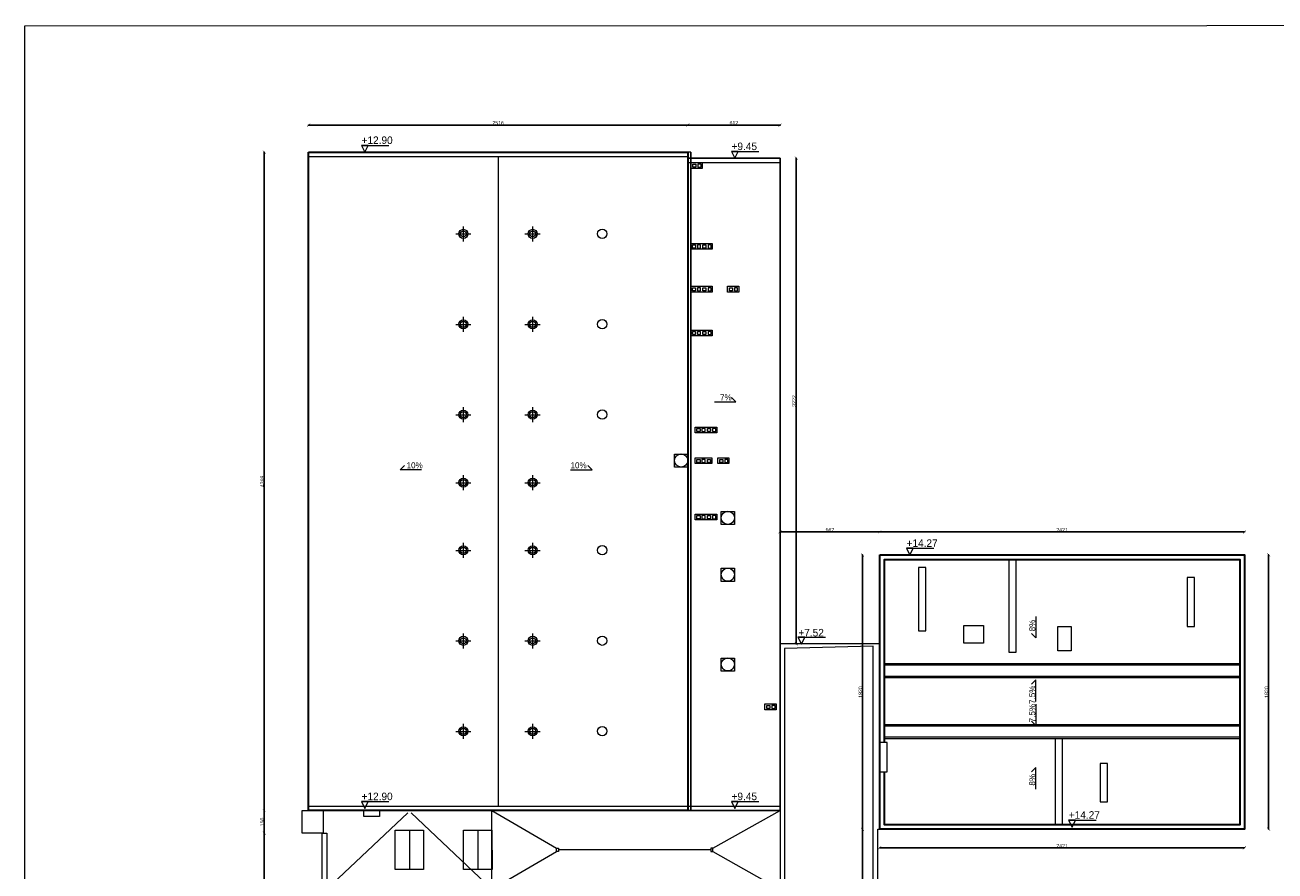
# Model space of a CAD drawing. Header units: centimetres. Extents: x -17621 to 77377, y -18613 to 66.
# Tile 170 of 173: x 61688 to 69984, y -11275 to -5662. Entities that reach past the tile are written whole.
import ezdxf

# ---------------------------------------------------------------- set-up
doc = ezdxf.new("R2010")
doc.units = ezdxf.units.CM
doc.layers.add('0-wymiarowanie rys.CAD', color=5, linetype='Continuous', lineweight=0, true_color=0x0000ff)
for name, color, linetype in [('PDF3_WIDOKOWA', 7, 'Continuous'), ('PDF5_A070 WYMIARY', 7, 'Continuous'), ('PDF5_A210 ŚCIANY ZEWNĘTRZNE', 7, 'Continuous'), ('PDF5_A220 ŚCIANY WEWNĘTRZNE', 7, 'Continuous'), ('PDF5_A710 OZNACZENIA KOMUNIKACJI', 7, 'Continuous'), ('PDF5_Text', 7, 'Continuous'), ('PDF5_WIDOKOWA', 7, 'Continuous')]:
    doc.layers.add(name, color=color, linetype=linetype)
doc.styles.add('PDF Century Gothic', font='GOTHIC.TTF')
doc.dimstyles.new('ISO-25', dxfattribs={"dimtxt": 25, "dimasz": 20, "dimexe": 0.6, "dimexo": 0.375, "dimtad": 1, "dimdec": 0, "dimtxsty": 'PDF Century Gothic', "dimblk": 'ARCHTICK', "dimcen": 2.5, "dimadec": 1, "dimazin": 0, "dimtfac": 1, "dimtdec": 0, "dimtmove": 0, "dimatfit": 3, "dimldrblk": 'ARCHTICK', "dimfxl": 2, "dimfxlon": 1, "dimarcsym": 0})

# ---------------------------------------------------------------- blocks, each defined once
blk = doc.blocks.new('_ArchTick')
at = {"color": 0, "linetype": 'ByBlock', "const_width": 0.15}
blk.add_lwpolyline([(-0.5, -0.5), (0.5, 0.5)], dxfattribs=at)
blk = doc.blocks.new('*D1137')
at = {"layer": '0-wymiarowanie rys.CAD', "color": 0, "linetype": 'Continuous', "lineweight": -2, "transparency": 16777216}
for p, q in [((67361.2, -11119.4), (67361.2, -11122)), ((67361.2, -11121.4), (69781.8, -11121.4)), ((69781.8, -11119.4), (69781.8, -11122))]:
    blk.add_line(p, q, dxfattribs=at)
at = {"layer": 'Defpoints', "color": 0, "linetype": 'Continuous', "transparency": 16777216}
for p in [(67361.2, -10998.5), (69781.8, -10998.5), (69781.8, -11121.4)]:
    blk.add_point(p, dxfattribs=at)
at = {"layer": '0-wymiarowanie rys.CAD', "color": 0, "linetype": 'Continuous', "lineweight": -2, "transparency": 16777216, "xscale": 20, "yscale": 20, "zscale": 20, "rotation": 180}
blk.add_blockref('_ArchTick', (67361.2, -11121.4), dxfattribs=at)
at = {"layer": '0-wymiarowanie rys.CAD', "color": 0, "linetype": 'Continuous', "lineweight": -2, "transparency": 16777216, "xscale": 20, "yscale": 20, "zscale": 20}
blk.add_blockref('_ArchTick', (69781.8, -11121.4), dxfattribs=at)
at = {"layer": '0-wymiarowanie rys.CAD', "color": 0, "linetype": 'Continuous', "transparency": 16777216, "insert": (68571.5, -11107.9), "char_height": 25, "attachment_point": 5, "style": 'PDF Century Gothic'}
blk.add_mtext('2421', dxfattribs=at)
blk = doc.blocks.new('*D1138')
at = {"layer": '0-wymiarowanie rys.CAD', "color": 0, "linetype": 'Continuous', "lineweight": -2, "transparency": 16777216}
for p, q in [((69940.3, -9178.2), (69942.9, -9178.2)), ((69942.3, -10998.5), (69942.3, -9178.2)), ((69940.3, -10998.5), (69942.9, -10998.5))]:
    blk.add_line(p, q, dxfattribs=at)
at = {"layer": 'Defpoints', "color": 0, "linetype": 'Continuous', "transparency": 16777216}
for p in [(69781.8, -9178.2), (69942.3, -9178.2), (69781.8, -10998.5)]:
    blk.add_point(p, dxfattribs=at)
at = {"layer": '0-wymiarowanie rys.CAD', "color": 0, "linetype": 'Continuous', "lineweight": -2, "transparency": 16777216, "xscale": 20, "yscale": 20, "zscale": 20}
for p, rotation in [((69942.3, -9178.2), 90), ((69942.3, -10998.5), 270)]:
    blk.add_blockref('_ArchTick', p, dxfattribs=dict(at, rotation=rotation))
at = {"layer": '0-wymiarowanie rys.CAD', "color": 0, "linetype": 'Continuous', "transparency": 16777216, "insert": (69928.5, -10088.4), "char_height": 25, "attachment_point": 5, "rotation": 90, "style": 'PDF Century Gothic'}
blk.add_mtext('1820', dxfattribs=at)
blk = doc.blocks.new('*D1139')
at = {"layer": '0-wymiarowanie rys.CAD', "color": 0, "linetype": 'Continuous', "lineweight": -2, "transparency": 16777216}
for p, q in [((67361.2, -9027.5), (67361.2, -9024.9)), ((69781.8, -9025.5), (67361.2, -9025.5)), ((69781.8, -9027.5), (69781.8, -9024.9))]:
    blk.add_line(p, q, dxfattribs=at)
at = {"layer": 'Defpoints', "color": 0, "linetype": 'Continuous', "transparency": 16777216}
for p in [(67361.2, -9025.5), (67361.2, -9178.2), (69781.8, -9178.2)]:
    blk.add_point(p, dxfattribs=at)
at = {"layer": '0-wymiarowanie rys.CAD', "color": 0, "linetype": 'Continuous', "lineweight": -2, "transparency": 16777216, "xscale": 20, "yscale": 20, "zscale": 20, "rotation": 180}
blk.add_blockref('_ArchTick', (67361.2, -9025.5), dxfattribs=at)
at = {"layer": '0-wymiarowanie rys.CAD', "color": 0, "linetype": 'Continuous', "lineweight": -2, "transparency": 16777216, "xscale": 20, "yscale": 20, "zscale": 20}
blk.add_blockref('_ArchTick', (69781.8, -9025.5), dxfattribs=at)
at = {"layer": '0-wymiarowanie rys.CAD', "color": 0, "linetype": 'Continuous', "transparency": 16777216, "insert": (68571.5, -9012), "char_height": 25, "attachment_point": 5, "style": 'PDF Century Gothic'}
blk.add_mtext('2421', dxfattribs=at)
blk = doc.blocks.new('*D1140')
at = {"layer": '0-wymiarowanie rys.CAD', "color": 0, "linetype": 'Continuous', "lineweight": -2, "transparency": 16777216}
for p, q in [((67248.9, -9178.2), (67246.3, -9178.2)), ((67246.9, -9178.2), (67246.9, -10998.5)), ((67248.9, -10998.5), (67246.3, -10998.5))]:
    blk.add_line(p, q, dxfattribs=at)
at = {"layer": 'Defpoints', "color": 0, "linetype": 'Continuous', "transparency": 16777216}
for p in [(67361.2, -9178.2), (67246.9, -10998.5), (67361.2, -10998.5)]:
    blk.add_point(p, dxfattribs=at)
at = {"layer": '0-wymiarowanie rys.CAD', "color": 0, "linetype": 'Continuous', "lineweight": -2, "transparency": 16777216, "xscale": 20, "yscale": 20, "zscale": 20}
for p, rotation in [((67246.9, -9178.2), 90), ((67246.9, -10998.5), 270)]:
    blk.add_blockref('_ArchTick', p, dxfattribs=dict(at, rotation=rotation))
at = {"layer": '0-wymiarowanie rys.CAD', "color": 0, "linetype": 'Continuous', "transparency": 16777216, "insert": (67233.2, -10088.4), "char_height": 25, "attachment_point": 5, "rotation": 90, "style": 'PDF Century Gothic'}
blk.add_mtext('1820', dxfattribs=at)
blk = doc.blocks.new('*D1143')
at = {"layer": '0-wymiarowanie rys.CAD', "color": 0, "linetype": 'Continuous', "lineweight": -2, "transparency": 16777216}
for p, q in [((67248.9, -10998.5), (67246.3, -10998.5)), ((67246.9, -12801.9), (67246.9, -10998.5)), ((67248.9, -12801.9), (67246.3, -12801.9))]:
    blk.add_line(p, q, dxfattribs=at)
at = {"layer": 'Defpoints', "color": 0, "linetype": 'Continuous', "transparency": 16777216}
for p in [(67246.9, -10998.5), (67361.2, -10998.5), (67361.2, -12801.9)]:
    blk.add_point(p, dxfattribs=at)
at = {"layer": '0-wymiarowanie rys.CAD', "color": 0, "linetype": 'Continuous', "lineweight": -2, "transparency": 16777216, "xscale": 20, "yscale": 20, "zscale": 20}
for p, rotation in [((67246.9, -10998.5), 90), ((67246.9, -12801.9), 270)]:
    blk.add_blockref('_ArchTick', p, dxfattribs=dict(at, rotation=rotation))
at = {"layer": '0-wymiarowanie rys.CAD', "color": 0, "linetype": 'Continuous', "transparency": 16777216, "insert": (67233.2, -11900.2), "char_height": 25, "attachment_point": 5, "rotation": 90, "style": 'PDF Century Gothic'}
blk.add_mtext('1803', dxfattribs=at)
blk = doc.blocks.new('*D1148')
at = {"layer": '0-wymiarowanie rys.CAD', "color": 0, "linetype": 'Continuous', "lineweight": -2, "transparency": 16777216}
for p, q in [((63278.5, -11024.8), (63275.9, -11024.8)), ((63276.5, -13876.3), (63276.5, -11024.8)), ((63278.5, -13876.3), (63275.9, -13876.3))]:
    blk.add_line(p, q, dxfattribs=at)
at = {"layer": 'Defpoints', "color": 0, "linetype": 'Continuous', "transparency": 16777216}
for p in [(63276.5, -11024.8), (63403.9, -11024.8), (63403.9, -13876.3)]:
    blk.add_point(p, dxfattribs=at)
at = {"layer": '0-wymiarowanie rys.CAD', "color": 0, "linetype": 'Continuous', "lineweight": -2, "transparency": 16777216, "xscale": 20, "yscale": 20, "zscale": 20}
for p, rotation in [((63276.5, -11024.8), 90), ((63276.5, -13876.3), 270)]:
    blk.add_blockref('_ArchTick', p, dxfattribs=dict(at, rotation=rotation))
at = {"layer": '0-wymiarowanie rys.CAD', "color": 0, "linetype": 'Continuous', "transparency": 16777216, "insert": (63262.8, -12450.6), "char_height": 25, "attachment_point": 5, "rotation": 90, "style": 'PDF Century Gothic'}
blk.add_mtext('2852', dxfattribs=at)
blk = doc.blocks.new('*D1149')
at = {"layer": '0-wymiarowanie rys.CAD', "color": 0, "linetype": 'Continuous', "lineweight": -2, "transparency": 16777216}
for p, q in [((63278.5, -10874.9), (63275.9, -10874.9)), ((63276.5, -11024.8), (63276.5, -10874.9)), ((63278.5, -11024.8), (63275.9, -11024.8))]:
    blk.add_line(p, q, dxfattribs=at)
at = {"layer": 'Defpoints', "color": 0, "linetype": 'Continuous', "transparency": 16777216}
for p in [(63276.5, -10874.9), (63526.7, -10874.9), (63526.7, -11024.8)]:
    blk.add_point(p, dxfattribs=at)
at = {"layer": '0-wymiarowanie rys.CAD', "color": 0, "linetype": 'Continuous', "lineweight": -2, "transparency": 16777216, "xscale": 20, "yscale": 20, "zscale": 20}
for p, rotation in [((63276.5, -10874.9), 90), ((63276.5, -11024.8), 270)]:
    blk.add_blockref('_ArchTick', p, dxfattribs=dict(at, rotation=rotation))
at = {"layer": '0-wymiarowanie rys.CAD', "color": 0, "linetype": 'Continuous', "transparency": 16777216, "insert": (63262.8, -10949.9), "char_height": 25, "attachment_point": 5, "rotation": 90, "style": 'PDF Century Gothic'}
blk.add_mtext('150', dxfattribs=at)
blk = doc.blocks.new('*D1150')
at = {"layer": '0-wymiarowanie rys.CAD', "color": 0, "linetype": 'Continuous', "lineweight": -2, "transparency": 16777216}
for p, q in [((63278.5, -6506.2), (63275.9, -6506.2)), ((63276.5, -10874.9), (63276.5, -6506.2)), ((63278.5, -10874.9), (63275.9, -10874.9))]:
    blk.add_line(p, q, dxfattribs=at)
at = {"layer": 'Defpoints', "color": 0, "linetype": 'Continuous', "transparency": 16777216}
for p in [(63276.5, -6506.2), (63570.7, -6506.2), (63570.7, -10874.9)]:
    blk.add_point(p, dxfattribs=at)
at = {"layer": '0-wymiarowanie rys.CAD', "color": 0, "linetype": 'Continuous', "lineweight": -2, "transparency": 16777216, "xscale": 20, "yscale": 20, "zscale": 20}
for p, rotation in [((63276.5, -6506.2), 90), ((63276.5, -10874.9), 270)]:
    blk.add_blockref('_ArchTick', p, dxfattribs=dict(at, rotation=rotation))
at = {"layer": '0-wymiarowanie rys.CAD', "color": 0, "linetype": 'Continuous', "transparency": 16777216, "insert": (63262.8, -8690.5), "char_height": 25, "attachment_point": 5, "rotation": 90, "style": 'PDF Century Gothic'}
blk.add_mtext('4369', dxfattribs=at)
blk = doc.blocks.new('*D1151')
at = {"layer": '0-wymiarowanie rys.CAD', "color": 0, "linetype": 'Continuous', "lineweight": -2, "transparency": 16777216}
for p, q in [((63570.7, -6328.2), (63570.7, -6325.6)), ((63570.7, -6326.2), (66087, -6326.2)), ((66087, -6328.2), (66087, -6325.6))]:
    blk.add_line(p, q, dxfattribs=at)
at = {"layer": 'Defpoints', "color": 0, "linetype": 'Continuous', "transparency": 16777216}
for p in [(66087, -6326.2), (63570.7, -6506.2), (66087, -6506.2)]:
    blk.add_point(p, dxfattribs=at)
at = {"layer": '0-wymiarowanie rys.CAD', "color": 0, "linetype": 'Continuous', "lineweight": -2, "transparency": 16777216, "xscale": 20, "yscale": 20, "zscale": 20, "rotation": 180}
blk.add_blockref('_ArchTick', (63570.7, -6326.2), dxfattribs=at)
at = {"layer": '0-wymiarowanie rys.CAD', "color": 0, "linetype": 'Continuous', "lineweight": -2, "transparency": 16777216, "xscale": 20, "yscale": 20, "zscale": 20}
blk.add_blockref('_ArchTick', (66087, -6326.2), dxfattribs=at)
at = {"layer": '0-wymiarowanie rys.CAD', "color": 0, "linetype": 'Continuous', "transparency": 16777216, "insert": (64828.8, -6312.5), "char_height": 25, "attachment_point": 5, "style": 'PDF Century Gothic'}
blk.add_mtext('2516', dxfattribs=at)
blk = doc.blocks.new('*D1152')
at = {"layer": '0-wymiarowanie rys.CAD', "color": 0, "linetype": 'Continuous', "lineweight": -2, "transparency": 16777216}
for p, q in [((66087, -6328.2), (66087, -6325.6)), ((66087, -6326.2), (66699.1, -6326.2)), ((66699.1, -6328.2), (66699.1, -6325.6))]:
    blk.add_line(p, q, dxfattribs=at)
at = {"layer": 'Defpoints', "color": 0, "linetype": 'Continuous', "transparency": 16777216}
for p in [(66699.1, -6326.2), (66087, -6506.2), (66699.1, -6506.2)]:
    blk.add_point(p, dxfattribs=at)
at = {"layer": '0-wymiarowanie rys.CAD', "color": 0, "linetype": 'Continuous', "lineweight": -2, "transparency": 16777216, "xscale": 20, "yscale": 20, "zscale": 20, "rotation": 180}
blk.add_blockref('_ArchTick', (66087, -6326.2), dxfattribs=at)
at = {"layer": '0-wymiarowanie rys.CAD', "color": 0, "linetype": 'Continuous', "lineweight": -2, "transparency": 16777216, "xscale": 20, "yscale": 20, "zscale": 20}
blk.add_blockref('_ArchTick', (66699.1, -6326.2), dxfattribs=at)
at = {"layer": '0-wymiarowanie rys.CAD', "color": 0, "linetype": 'Continuous', "transparency": 16777216, "insert": (66393, -6312.5), "char_height": 25, "attachment_point": 5, "style": 'PDF Century Gothic'}
blk.add_mtext('612', dxfattribs=at)
blk = doc.blocks.new('*D1153')
at = {"layer": '0-wymiarowanie rys.CAD', "color": 0, "linetype": 'Continuous', "lineweight": -2, "transparency": 16777216}
for p, q in [((66804.9, -6545.9), (66807.5, -6545.9)), ((66806.9, -6545.9), (66806.9, -9768.3)), ((66804.9, -9768.3), (66807.5, -9768.3))]:
    blk.add_line(p, q, dxfattribs=at)
at = {"layer": 'Defpoints', "color": 0, "linetype": 'Continuous', "transparency": 16777216}
for p in [(66699.1, -6545.9), (66699.1, -9768.3), (66806.9, -9768.3)]:
    blk.add_point(p, dxfattribs=at)
at = {"layer": '0-wymiarowanie rys.CAD', "color": 0, "linetype": 'Continuous', "lineweight": -2, "transparency": 16777216, "xscale": 20, "yscale": 20, "zscale": 20}
for p, rotation in [((66806.9, -6545.9), 90), ((66806.9, -9768.3), 270)]:
    blk.add_blockref('_ArchTick', p, dxfattribs=dict(at, rotation=rotation))
at = {"layer": '0-wymiarowanie rys.CAD', "color": 0, "linetype": 'Continuous', "transparency": 16777216, "insert": (66793.2, -8157.1), "char_height": 25, "attachment_point": 5, "rotation": 90, "style": 'PDF Century Gothic'}
blk.add_mtext('3222', dxfattribs=at)
blk = doc.blocks.new('*D1154')
at = {"layer": '0-wymiarowanie rys.CAD', "color": 0, "linetype": 'Continuous', "lineweight": -2, "transparency": 16777216}
for p, q in [((66699.1, -9027.5), (66699.1, -9024.9)), ((67361.2, -9025.5), (66699.1, -9025.5)), ((67361.2, -9027.5), (67361.2, -9024.9))]:
    blk.add_line(p, q, dxfattribs=at)
at = {"layer": 'Defpoints', "color": 0, "linetype": 'Continuous', "transparency": 16777216}
for p in [(66699.1, -9025.5), (66699.1, -9178.2), (67361.2, -9178.2)]:
    blk.add_point(p, dxfattribs=at)
at = {"layer": '0-wymiarowanie rys.CAD', "color": 0, "linetype": 'Continuous', "lineweight": -2, "transparency": 16777216, "xscale": 20, "yscale": 20, "zscale": 20, "rotation": 180}
blk.add_blockref('_ArchTick', (66699.1, -9025.5), dxfattribs=at)
at = {"layer": '0-wymiarowanie rys.CAD', "color": 0, "linetype": 'Continuous', "lineweight": -2, "transparency": 16777216, "xscale": 20, "yscale": 20, "zscale": 20}
blk.add_blockref('_ArchTick', (67361.2, -9025.5), dxfattribs=at)
at = {"layer": '0-wymiarowanie rys.CAD', "color": 0, "linetype": 'Continuous', "transparency": 16777216, "insert": (67030.2, -9011.7), "char_height": 25, "attachment_point": 5, "style": 'PDF Century Gothic'}
blk.add_mtext('662', dxfattribs=at)

msp = doc.modelspace()

# ---------------------------------------------------------------- linework, layer by layer
at = {"layer": 'PDF3_WIDOKOWA', "color": 7, "lineweight": 5, "true_color": 0xffffff}
msp.add_lwpolyline([(61688.1, -18591.8), (61688.1, -5667.4), (77376.9, -5662.4), (77376.9, -18586.8)], close=True, dxfattribs=at)
at = {"layer": 'PDF5_A070 WYMIARY', "lineweight": 0}
for points in [[(66263.9, -8162.2), (66406.2, -8162.2), (66377.4, -8133.4)], [(64320, -8612.6), (64177.8, -8612.6), (64206.5, -8583.9)], [(65309.7, -8612.6), (65452, -8612.6), (65423.2, -8583.9)], [(68396.7, -9586.3), (68396.7, -9728.5), (68367.9, -9699.8)], [(68396.7, -10150.2), (68396.7, -10007.9), (68367.9, -10035.9)], [(68396.7, -10168), (68396.7, -10310.2), (68367.9, -10281.4)], [(68396.7, -10731.8), (68396.7, -10589.6), (68367.9, -10618.4)]]:
    msp.add_lwpolyline(points, dxfattribs=at)
at = {"layer": 'PDF5_A210 ŚCIANY ZEWNĘTRZNE', "lineweight": 30}
for points in [[(63570.7, -6506.2), (66087, -6506.2), (66087, -10874.9), (63570.7, -10874.9)], [(67361.2, -9178.2), (69781.8, -9178.2), (69781.8, -10998.5), (67361.2, -10998.5)]]:
    msp.add_lwpolyline(points, close=True, dxfattribs=at)
msp.add_lwpolyline([(67391.7, -10422), (67391.7, -9208.7), (69751.3, -9208.7), (69751.3, -10968.1), (67391.7, -10968.1), (67391.7, -10617.5)], dxfattribs=at)
at = {"layer": 'PDF5_A220 ŚCIANY WEWNĘTRZNE', "lineweight": 25}
msp.add_lwpolyline([(66699.1, -6545.9), (66087, -6545.9), (66087, -10874.9), (66699.1, -10874.9)], close=True, dxfattribs=at)
at = {"layer": 'PDF5_A710 OZNACZENIA KOMUNIKACJI', "lineweight": 5}
for points in [[(63921, -6462.2), (63965.9, -6462.2), (63921, -6462.2), (63943.8, -6507.1), (63965.9, -6462.2), (63921, -6462.2), (63943.8, -6507.1), (63965.9, -6462.2), (64103.9, -6462.2)], [(66376.3, -6502), (66421.2, -6502), (66376.3, -6502), (66399.2, -6546.9), (66421.2, -6502), (66376.3, -6502), (66399.2, -6546.9), (66421.2, -6502), (66559.2, -6502)], [(67537.9, -9134.3), (67582.8, -9134.3), (67537.9, -9134.3), (67560.8, -9179.2), (67582.8, -9134.3), (67537.9, -9134.3), (67560.8, -9179.2), (67582.8, -9134.3), (67720.8, -9134.3)], [(66818.3, -9724.4), (66864, -9724.4), (66818.3, -9724.4), (66841.1, -9769.3), (66864, -9724.4), (66818.3, -9724.4), (66841.1, -9769.3), (66864, -9724.4), (67001.1, -9724.4)], [(63921, -10814.9), (63965.9, -10814.9), (63921, -10814.9), (63943.8, -10859.8), (63965.9, -10814.9), (63921, -10814.9), (63943.8, -10859.8), (63965.9, -10814.9), (64103.9, -10814.9)], [(66376.3, -10814.9), (66421.2, -10814.9), (66376.3, -10814.9), (66399.2, -10859.8), (66421.2, -10814.9), (66376.3, -10814.9), (66399.2, -10859.8), (66421.2, -10814.9), (66559.2, -10814.9)], [(68614.9, -10938.5), (68660.6, -10938.5), (68614.9, -10938.5), (68637.7, -10983.4), (68660.6, -10938.5), (68614.9, -10938.5), (68637.7, -10983.4), (68660.6, -10938.5), (68797.8, -10938.5)]]:
    msp.add_lwpolyline(points, dxfattribs=at)
at = {"layer": 'PDF5_WIDOKOWA', "lineweight": 5}
for points in [[(63570.7, -6506.2), (66087, -6506.2), (66087, -10874.9)], [(63570.7, -6535.8), (66087, -6535.8)], [(64828.8, -6535.8), (64828.8, -10844.4)], [(66087, -6545.1), (66699.1, -6545.9)], [(66106.4, -6506.2), (66106.4, -10874.9)], [(66087, -6575.6), (66699.1, -6575.6)], [(64546.9, -7048.9), (64646.8, -7048.9)], [(64596.9, -6998.9), (64596.9, -7098.8)], [(65006.6, -7048.9), (65106.5, -7048.9)], [(65056.6, -6998.9), (65056.6, -7098.8)], [(64596.9, -7599.2), (64596.9, -7699.1)], [(65056.6, -7599.2), (65056.6, -7699.1)], [(64546.9, -7649.1), (64646.8, -7649.1)], [(65006.6, -7649.1), (65106.5, -7649.1)], [(64596.9, -8198.6), (64596.9, -8298.5)], [(65056.6, -8198.6), (65056.6, -8298.5)], [(64546.9, -8248.6), (64646.8, -8248.6)], [(65006.6, -8248.6), (65106.5, -8248.6)], [(64546.9, -8699), (64646.8, -8699)], [(64596.9, -8649.1), (64596.9, -8749)], [(65006.6, -8699), (65106.5, -8699)], [(65056.6, -8649.1), (65056.6, -8749)], [(64596.9, -9098.6), (64596.9, -9198.5)], [(65056.6, -9098.6), (65056.6, -9198.5)], [(64546.9, -9148.6), (64646.8, -9148.6)], [(65006.6, -9148.6), (65106.5, -9148.6)], [(64596.9, -9698.9), (64596.9, -9798.8)], [(65056.6, -9698.9), (65056.6, -9798.8)], [(64546.9, -9748.9), (64646.8, -9748.9)], [(65006.6, -9748.9), (65106.5, -9748.9)], [(67347.7, -15844.8), (67347.7, -14026.2), (67361.2, -14026.2), (67361.2, -12801.9), (67347.7, -12801.9), (67347.7, -10998.5), (67361.2, -10998.5), (67361.2, -9768.3), (66699.1, -9768.3), (66699.1, -15844.8)], [(67317.2, -15844.8), (67317.2, -13996.6), (67317.2, -12832.4), (67317.2, -10968.1), (67317.2, -10954.5), (67317.2, -9784.4), (66729.6, -9798), (66729.6, -15844.8)], [(64546.9, -10349.2), (64646.8, -10349.2)], [(64596.9, -10299.2), (64596.9, -10399.1)], [(65006.6, -10349.2), (65106.5, -10349.2)], [(65056.6, -10299.2), (65056.6, -10399.1)], [(63570.7, -10844.4), (66696.6, -10844.4)], [(63570.7, -10874.9), (66696.6, -10874.9)], [(64228.6, -10888.5), (63691.8, -11396.5), (64787.4, -11396.5), (64787.4, -10874.9), (65214.9, -11124.7)], [(64250.6, -10888.5), (64787.4, -11396.5), (65214.9, -11146.7)], [(66253.8, -11124.7), (66699.1, -10874.9)], [(66695.7, -14485.1), (64011.8, -14485.1), (64011.8, -13876.3), (63661.3, -13876.3), (63661.3, -11024.8), (63691.8, -11024.8), (63691.8, -13845.9), (64041.4, -13845.9), (64041.4, -14454.6), (66695.7, -14455.5)], [(64239.6, -11005.3), (64239.6, -11265.2)], [(64693.4, -11005.3), (64693.4, -11265.2)], [(66240.2, -11135.7), (65229.3, -11135.7)], [(66253.8, -11146.7), (66696.6, -11396.5)]]:
    msp.add_lwpolyline(points, dxfattribs=at)
for points in [[(63570.7, -10874.9), (66106.4, -10874.9), (66106.4, -6506.2), (63570.7, -6506.2)], [(66699.1, -6545.9), (66106.4, -6545.9), (66106.4, -10874.9), (66699.1, -10874.9)], [(66181.8, -6575.6), (66181.8, -6613.7), (66106.4, -6613.7), (66106.4, -6575.6)], [(66120, -6605.2), (66120, -6585.7), (66140.3, -6585.7), (66140.3, -6605.2)], [(66154.7, -6585.7), (66154.7, -6605.2), (66175, -6605.2), (66175, -6585.7)], [(66248.7, -7111.5), (66248.7, -7149.6), (66106.4, -7149.6), (66106.4, -7111.5)], [(66118.3, -7142), (66118.3, -7121.7), (66138.6, -7121.7), (66138.6, -7142)], [(66151.3, -7121.7), (66151.3, -7142), (66171.6, -7142), (66171.6, -7121.7)], [(66187.7, -7142), (66187.7, -7121.7), (66207.2, -7121.7), (66207.2, -7142)], [(66221.6, -7121.7), (66221.6, -7142), (66241.9, -7142), (66241.9, -7121.7)], [(66248.7, -7396), (66248.7, -7434.1), (66106.4, -7434.1), (66106.4, -7396)], [(66118.3, -7425.6), (66118.3, -7405.3), (66138.6, -7405.3), (66138.6, -7425.6)], [(66151.3, -7405.3), (66151.3, -7425.6), (66171.6, -7425.6), (66171.6, -7405.3)], [(66187.7, -7425.6), (66187.7, -7405.3), (66207.2, -7405.3), (66207.2, -7425.6)], [(66221.6, -7405.3), (66221.6, -7425.6), (66241.9, -7425.6), (66241.9, -7405.3)], [(66424.8, -7396), (66424.8, -7434.1), (66350.3, -7434.1), (66350.3, -7396)], [(66363.8, -7425.6), (66363.8, -7405.3), (66383.3, -7405.3), (66383.3, -7425.6)], [(66397.7, -7405.3), (66397.7, -7425.6), (66418, -7425.6), (66418, -7405.3)], [(66248.7, -7686.4), (66248.7, -7724.5), (66106.4, -7724.5), (66106.4, -7686.4)], [(66118.3, -7716), (66118.3, -7696.6), (66138.6, -7696.6), (66138.6, -7716)], [(66151.3, -7696.6), (66151.3, -7716), (66171.6, -7716), (66171.6, -7696.6)], [(66187.7, -7716), (66187.7, -7696.6), (66207.2, -7696.6), (66207.2, -7716)], [(66221.6, -7696.6), (66221.6, -7716), (66241.9, -7716), (66241.9, -7696.6)], [(66279.2, -8329.9), (66279.2, -8368), (66136.9, -8368), (66136.9, -8329.9)], [(66147.9, -8359.5), (66147.9, -8340), (66169.1, -8340), (66169.1, -8359.5)], [(66181, -8340), (66181, -8359.5), (66202.1, -8359.5), (66202.1, -8340)], [(66217.4, -8359.5), (66217.4, -8340), (66237.7, -8340), (66237.7, -8359.5)], [(66251.2, -8340), (66251.2, -8359.5), (66272.4, -8359.5), (66272.4, -8340)], [(65999.8, -8509.4), (66087, -8509.4), (66087, -8596.6), (65999.8, -8596.6)], [(66247, -8534.8), (66247, -8572), (66136.9, -8572), (66136.9, -8534.8)], [(66147.9, -8564.4), (66147.9, -8544.1), (66169.1, -8544.1), (66169.1, -8564.4)], [(66181, -8544.1), (66181, -8564.4), (66202.1, -8564.4), (66202.1, -8544.1)], [(66217.4, -8564.4), (66217.4, -8544.1), (66237.7, -8544.1), (66237.7, -8564.4)], [(66360.4, -8534.8), (66360.4, -8572), (66285.9, -8572), (66285.9, -8534.8)], [(66299.5, -8564.4), (66299.5, -8544.1), (66319, -8544.1), (66319, -8564.4)], [(66333.4, -8544.1), (66333.4, -8564.4), (66353.7, -8564.4), (66353.7, -8544.1)], [(66279.2, -8908.1), (66279.2, -8945.4), (66136.9, -8945.4), (66136.9, -8908.1)], [(66147.9, -8937.8), (66147.9, -8917.4), (66169.1, -8917.4), (66169.1, -8937.8)], [(66181, -8917.4), (66181, -8937.8), (66202.1, -8937.8), (66202.1, -8917.4)], [(66217.4, -8937.8), (66217.4, -8917.4), (66237.7, -8917.4), (66237.7, -8937.8)], [(66251.2, -8917.4), (66251.2, -8937.8), (66272.4, -8937.8), (66272.4, -8917.4)], [(66308.8, -8889.5), (66396, -8889.5), (66396, -8976.7), (66308.8, -8976.7)], [(68218, -9208.7), (68218, -9823.4), (68266.3, -9823.4), (68266.3, -9208.7)], [(66308.8, -9266.3), (66396, -9266.3), (66396, -9353.5), (66308.8, -9353.5)], [(67618.6, -9261.2), (67618.6, -9682), (67666, -9682), (67666, -9261.2)], [(69401.7, -9328.9), (69401.7, -9653.2), (69449.9, -9653.2), (69449.9, -9328.9)], [(67920, -9647.3), (68049.5, -9647.3), (68049.5, -9763.3), (67920, -9763.3)], [(68542.3, -9654), (68631.2, -9654), (68631.2, -9814.1), (68542.3, -9814.1)], [(66308.8, -9862.3), (66396, -9862.3), (66396, -9949.5), (66308.8, -9949.5)], [(69751.3, -9910.6), (67391.7, -9910.6), (67391.7, -9898.7), (69751.3, -9898.7)], [(69751.3, -9993.6), (67391.7, -9993.6), (67391.7, -9981.7), (69751.3, -9981.7)], [(66672.9, -10167.1), (66672.9, -10205.2), (66597.5, -10205.2), (66597.5, -10167.1)], [(66611.1, -10196.8), (66611.1, -10176.4), (66631.4, -10176.4), (66631.4, -10196.8)], [(66644.9, -10176.4), (66644.9, -10196.8), (66666.1, -10196.8), (66666.1, -10176.4)], [(69751.3, -10314.4), (67391.7, -10314.4), (67391.7, -10302.6), (69751.3, -10302.6)], [(67361.2, -10422), (67361.2, -10617.5), (67409.5, -10617.5), (67409.5, -10422)], [(69751.3, -10397.4), (67391.7, -10397.4), (67391.7, -10385.6), (69751.3, -10385.6)], [(68526.2, -10397.4), (68526.2, -10968.1), (68574.5, -10968.1), (68574.5, -10397.4)], [(68825.1, -10562.5), (68825.1, -10816.5), (68873.3, -10816.5), (68873.3, -10562.5)], [(63526.7, -10874.9), (63666.4, -10874.9), (63666.4, -11024.8), (63526.7, -11024.8)], [(63936.5, -10874.9), (64041.4, -10874.9), (64041.4, -10914.7), (63936.5, -10914.7)], [(64333.5, -11005.3), (64333.5, -11265.2), (64145.6, -11265.2), (64144.7, -11005.3)], [(64787.4, -11005.3), (64788.2, -11265.2), (64599.4, -11265.2), (64599.4, -11005.3)], [(65214.9, -11124.7), (65229.3, -11124.7), (65229.3, -11146.7), (65214.9, -11146.7)], [(66253.8, -11124.7), (66240.2, -11124.7), (66240.2, -11146.7), (66253.8, -11146.7)]]:
    msp.add_lwpolyline(points, close=True, dxfattribs=at)
for centre, radius in [((64597.4, -7048), 30.1), ((64597.4, -7048), 19.9), ((65057.1, -7048), 30.1), ((65057.1, -7048), 19.9), ((65519.4, -7047.1), 30.9), ((64597.4, -7648.3), 30.1), ((64597.4, -7648.3), 19.9), ((65057.1, -7648.3), 30.1), ((65057.1, -7648.3), 19.9), ((65519.4, -7647.5), 30.9), ((64597.4, -8247.8), 30.1), ((64597.4, -8247.8), 19.9), ((65057.1, -8247.8), 30.1), ((65057.1, -8247.8), 19.9), ((65519.4, -8246.9), 30.9), ((66043.5, -8551.7), 43.6), ((64597.4, -8698.2), 30.1), ((64597.4, -8698.2), 19.9), ((65057.1, -8698.2), 30.1), ((65057.1, -8698.2), 19.9), ((66352.6, -8931.9), 43.6), ((64597.4, -9147.8), 30.1), ((65057.1, -9147.8), 30.1), ((65519.4, -9147), 30.9), ((64597.4, -9147.8), 19.9), ((65057.1, -9147.8), 19.9), ((66352.6, -9309.5), 43.6), ((64597.4, -9748.1), 30.1), ((64597.4, -9748.1), 19.9), ((65057.1, -9748.1), 30.1), ((65057.1, -9748.1), 19.9), ((65519.4, -9747.3), 30.9), ((66352.6, -9904.7), 43.6), ((64597.4, -10348.4), 30.1), ((64597.4, -10348.4), 19.9), ((65057.1, -10348.4), 30.1), ((65057.1, -10348.4), 19.9), ((65519.4, -10347.6), 30.9)]:
    msp.add_circle(centre, radius, dxfattribs=at)

# ---------------------------------------------------------------- texts
at = {"layer": 'PDF5_Text', "attachment_point": 4, "style": 'PDF Century Gothic'}
for s, insert, char_height in [('+12.90', (63921.9, -6427.1), 50), ('+9.45', (66377.3, -6467.7), 50), ('7%', (66301.1, -8133.4), 40), ('10%', (64220.8, -8583.8), 40), ('10%', (65308.8, -8583.8), 40), ('+14.27', (67539, -9100.1), 50), ('+7.52', (66821, -9694.5), 50), ('+12.90', (63921.9, -10780.8), 50), ('+9.45', (66377.3, -10780.8), 50), ('+14.27', (68616, -10903.6), 50)]:
    msp.add_mtext(s, dxfattribs=dict(at, insert=insert, char_height=char_height))
at = {"layer": 'PDF5_Text', "char_height": 40, "attachment_point": 4, "rotation": 90, "style": 'PDF Century Gothic'}
for s, insert in [('8%', (68373.2, -9685.1)), ('7.5%7.5%', (68373.2, -10288.8)), ('8%', (68373.2, -10708.8))]:
    msp.add_mtext(s, dxfattribs=dict(at, insert=insert))

# ---------------------------------------------------------------- dimensions: what is measured, and where the dimension line sits
at = {"layer": '0-wymiarowanie rys.CAD', "linetype": 'Continuous'}
for base, p1, p2, picture, middle in [((66087, -6326.2), (63570.7, -6506.2), (66087, -6506.2), '*D1151', (64828.8, -6312.5)), ((66699.1, -6326.2), (66087, -6506.2), (66699.1, -6506.2), '*D1152', (66393, -6312.5)), ((66699.1, -9025.5), (67361.2, -9178.2), (66699.1, -9178.2), '*D1154', (67030.2, -9011.7)), ((67361.2, -9025.5), (69781.8, -9178.2), (67361.2, -9178.2), '*D1139', (68571.5, -9012)), ((69781.8, -11121.4), (67361.2, -10998.5), (69781.8, -10998.5), '*D1137', (68571.5, -11107.9))]:
    dim = msp.add_linear_dim(base=base, p1=p1, p2=p2, dimstyle='ISO-25', dxfattribs=at)
    dim.commit()
    dim.dimension.update_dxf_attribs({"geometry": picture, "text_midpoint": middle})
for base, p1, p2, picture, middle in [((63276.5, -6506.2), (63570.7, -10874.9), (63570.7, -6506.2), '*D1150', (63262.8, -8690.5)), ((66806.9, -9768.3), (66699.1, -6545.9), (66699.1, -9768.3), '*D1153', (66793.2, -8157.1)), ((67246.9, -10998.5), (67361.2, -9178.2), (67361.2, -10998.5), '*D1140', (67233.2, -10088.4)), ((69942.3, -9178.2), (69781.8, -10998.5), (69781.8, -9178.2), '*D1138', (69928.5, -10088.4)), ((63276.5, -10874.9), (63526.7, -11024.8), (63526.7, -10874.9), '*D1149', (63262.8, -10949.9)), ((63276.536, -11024.7872), (63403.9194, -13876.3433), (63403.9194, -11024.7872), '*D1148', (63262.7822, -12450.5652)), ((67246.9, -10998.5), (67361.2, -12801.9), (67361.2, -10998.5), '*D1143', (67233.2, -11900.2))]:
    dim = msp.add_linear_dim(base=base, p1=p1, p2=p2, angle=90, dimstyle='ISO-25', dxfattribs=at)
    dim.commit()
    dim.dimension.update_dxf_attribs({"geometry": picture, "text_midpoint": middle})

doc.saveas('drawing.dxf')
